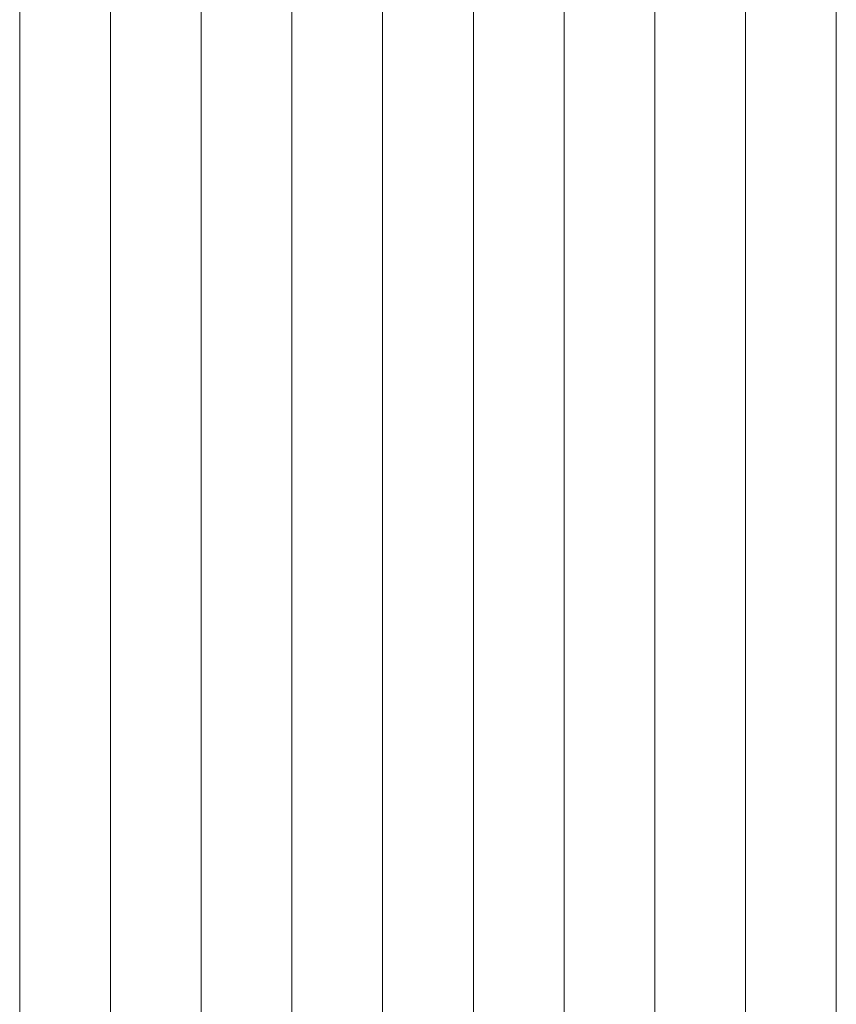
# Model space of a CAD drawing. Header units: millimetres. Extents: x -65 to 293624, y -1905 to 31061.
# Tile 68 of 256: x 41451 to 42351, y 17485 to 18570. Entities that reach past the tile are written whole.
import ezdxf

# ---------------------------------------------------------------- set-up
doc = ezdxf.new("R2010")
doc.units = ezdxf.units.MM
doc.header["$MEASUREMENT"] = 0
doc.layers.add('1263 Katuse alusserv.AR', color=7, linetype='Continuous')

# ---------------------------------------------------------------- blocks, each defined once
blk = doc.blocks.new('*X261', base_point=(-38239, 12361.4))
at = {"layer": '1263 Katuse alusserv.AR', "color": 7, "linetype": 'Continuous', "lineweight": 13}
for p, q in [((41450.6, 18592.3), (41450.6, 18528.4)), ((41450.6, 18592.3), (41450.6, 18528.4)), ((41550.6, 18592.3), (41550.6, 18528.4)), ((41550.6, 18592.3), (41550.6, 18528.4)), ((41650.6, 18592.3), (41650.6, 18528.4)), ((41650.6, 18592.3), (41650.6, 18528.4)), ((41750.6, 18592.3), (41750.6, 18528.4)), ((41750.6, 18592.3), (41750.6, 18528.4)), ((41850.6, 18592.3), (41850.6, 18528.4)), ((41850.6, 18592.3), (41850.6, 18528.4)), ((41950.6, 18592.3), (41950.6, 18528.4)), ((41950.6, 18592.3), (41950.6, 18528.4)), ((42050.6, 18592.3), (42050.6, 18528.4)), ((42050.6, 18592.3), (42050.6, 18528.4)), ((42150.6, 18592.3), (42150.6, 18528.4)), ((42150.6, 18592.3), (42150.6, 18528.4)), ((42250.6, 18592.3), (42250.6, 18528.4)), ((42250.6, 18592.3), (42250.6, 18528.4)), ((42350.6, 18592.3), (42350.6, 18528.4)), ((42350.6, 18592.3), (42350.6, 18528.4)), ((41450.6, 18528.4), (41450.6, 18464.4)), ((41450.6, 18528.4), (41450.6, 18464.4)), ((41550.6, 18528.4), (41550.6, 18464.4)), ((41550.6, 18528.4), (41550.6, 18464.4)), ((41650.6, 18528.4), (41650.6, 18464.4)), ((41650.6, 18528.4), (41650.6, 18464.4)), ((41750.6, 18528.4), (41750.6, 18464.4)), ((41750.6, 18528.4), (41750.6, 18464.4)), ((41850.6, 18528.4), (41850.6, 18464.4)), ((41850.6, 18528.4), (41850.6, 18464.4)), ((41950.6, 18528.4), (41950.6, 18464.4)), ((41950.6, 18528.4), (41950.6, 18464.4)), ((42050.6, 18528.4), (42050.6, 18464.4)), ((42050.6, 18528.4), (42050.6, 18464.4)), ((42150.6, 18528.4), (42150.6, 18464.4)), ((42150.6, 18528.4), (42150.6, 18464.4)), ((42250.6, 18528.4), (42250.6, 18464.4)), ((42250.6, 18528.4), (42250.6, 18464.4)), ((42350.6, 18528.4), (42350.6, 18464.4)), ((42350.6, 18528.4), (42350.6, 18464.4)), ((41450.6, 18464.4), (41450.6, 18400.5)), ((41450.6, 18464.4), (41450.6, 18400.5)), ((41550.6, 18464.4), (41550.6, 18400.5)), ((41550.6, 18464.4), (41550.6, 18400.5)), ((41650.6, 18464.4), (41650.6, 18400.5)), ((41650.6, 18464.4), (41650.6, 18400.5)), ((41750.6, 18464.4), (41750.6, 18400.5)), ((41750.6, 18464.4), (41750.6, 18400.5)), ((41850.6, 18464.4), (41850.6, 18400.5)), ((41850.6, 18464.4), (41850.6, 18400.5)), ((41950.6, 18464.4), (41950.6, 18400.5)), ((41950.6, 18464.4), (41950.6, 18400.5)), ((42050.6, 18464.4), (42050.6, 18400.5)), ((42050.6, 18464.4), (42050.6, 18400.5)), ((42150.6, 18464.4), (42150.6, 18400.5)), ((42150.6, 18464.4), (42150.6, 18400.5)), ((42250.6, 18464.4), (42250.6, 18400.5)), ((42250.6, 18464.4), (42250.6, 18400.5)), ((42350.6, 18464.4), (42350.6, 18400.5)), ((42350.6, 18464.4), (42350.6, 18400.5)), ((41450.6, 18400.5), (41450.6, 18336.6)), ((41450.6, 18400.5), (41450.6, 18336.6)), ((41550.6, 18400.5), (41550.6, 18336.6)), ((41550.6, 18400.5), (41550.6, 18336.6)), ((41650.6, 18400.5), (41650.6, 18336.6)), ((41650.6, 18400.5), (41650.6, 18336.6)), ((41750.6, 18400.5), (41750.6, 18336.6)), ((41750.6, 18400.5), (41750.6, 18336.6)), ((41850.6, 18400.5), (41850.6, 18336.6)), ((41850.6, 18400.5), (41850.6, 18336.6)), ((41950.6, 18400.5), (41950.6, 18336.6)), ((41950.6, 18400.5), (41950.6, 18336.6)), ((42050.6, 18400.5), (42050.6, 18336.6)), ((42050.6, 18400.5), (42050.6, 18336.6)), ((42150.6, 18400.5), (42150.6, 18336.6)), ((42150.6, 18400.5), (42150.6, 18336.6)), ((42250.6, 18400.5), (42250.6, 18336.6)), ((42250.6, 18400.5), (42250.6, 18336.6)), ((42350.6, 18400.5), (42350.6, 18336.6)), ((42350.6, 18400.5), (42350.6, 18336.6)), ((41450.6, 18336.6), (41450.6, 18272.7)), ((41450.6, 18336.6), (41450.6, 18272.7)), ((41550.6, 18336.6), (41550.6, 18272.7)), ((41550.6, 18336.6), (41550.6, 18272.7)), ((41650.6, 18336.6), (41650.6, 18272.7)), ((41650.6, 18336.6), (41650.6, 18272.7)), ((41750.6, 18336.6), (41750.6, 18272.7)), ((41750.6, 18336.6), (41750.6, 18272.7)), ((41850.6, 18336.6), (41850.6, 18272.7)), ((41850.6, 18336.6), (41850.6, 18272.7)), ((41950.6, 18336.6), (41950.6, 18272.7)), ((41950.6, 18336.6), (41950.6, 18272.7)), ((42050.6, 18336.6), (42050.6, 18272.7)), ((42050.6, 18336.6), (42050.6, 18272.7)), ((42150.6, 18336.6), (42150.6, 18272.7)), ((42150.6, 18336.6), (42150.6, 18272.7)), ((42250.6, 18336.6), (42250.6, 18272.7)), ((42250.6, 18336.6), (42250.6, 18272.7)), ((42350.6, 18336.6), (42350.6, 18272.7)), ((42350.6, 18336.6), (42350.6, 18272.7)), ((41450.6, 18272.7), (41450.6, 18208.8)), ((41450.6, 18272.7), (41450.6, 18208.8)), ((41550.6, 18272.7), (41550.6, 18208.8)), ((41550.6, 18272.7), (41550.6, 18208.8)), ((41650.6, 18272.7), (41650.6, 18208.8)), ((41650.6, 18272.7), (41650.6, 18208.8)), ((41750.6, 18272.7), (41750.6, 18208.8)), ((41750.6, 18272.7), (41750.6, 18208.8)), ((41850.6, 18272.7), (41850.6, 18208.8)), ((41850.6, 18272.7), (41850.6, 18208.8)), ((41950.6, 18272.7), (41950.6, 18208.8)), ((41950.6, 18272.7), (41950.6, 18208.8)), ((42050.6, 18272.7), (42050.6, 18208.8)), ((42050.6, 18272.7), (42050.6, 18208.8)), ((42150.6, 18272.7), (42150.6, 18208.8)), ((42150.6, 18272.7), (42150.6, 18208.8)), ((42250.6, 18272.7), (42250.6, 18208.8)), ((42250.6, 18272.7), (42250.6, 18208.8)), ((42350.6, 18272.7), (42350.6, 18208.8)), ((42350.6, 18272.7), (42350.6, 18208.8)), ((41450.6, 18208.8), (41450.6, 18144.9)), ((41450.6, 18208.8), (41450.6, 18144.9)), ((41550.6, 18208.8), (41550.6, 18144.9)), ((41550.6, 18208.8), (41550.6, 18144.9)), ((41650.6, 18208.8), (41650.6, 18144.9)), ((41650.6, 18208.8), (41650.6, 18144.9)), ((41750.6, 18208.8), (41750.6, 18144.9)), ((41750.6, 18208.8), (41750.6, 18144.9)), ((41850.6, 18208.8), (41850.6, 18144.9)), ((41850.6, 18208.8), (41850.6, 18144.9)), ((41950.6, 18208.8), (41950.6, 18144.9)), ((41950.6, 18208.8), (41950.6, 18144.9)), ((42050.6, 18208.8), (42050.6, 18144.9)), ((42050.6, 18208.8), (42050.6, 18144.9)), ((42150.6, 18208.8), (42150.6, 18144.9)), ((42150.6, 18208.8), (42150.6, 18144.9)), ((42250.6, 18208.8), (42250.6, 18144.9)), ((42250.6, 18208.8), (42250.6, 18144.9)), ((42350.6, 18208.8), (42350.6, 18144.9)), ((42350.6, 18208.8), (42350.6, 18144.9)), ((41450.6, 18144.9), (41450.6, 18080.9)), ((41450.6, 18144.9), (41450.6, 18080.9)), ((41550.6, 18144.9), (41550.6, 18080.9)), ((41550.6, 18144.9), (41550.6, 18080.9)), ((41650.6, 18144.9), (41650.6, 18080.9)), ((41650.6, 18144.9), (41650.6, 18080.9)), ((41750.6, 18144.9), (41750.6, 18080.9)), ((41750.6, 18144.9), (41750.6, 18080.9)), ((41850.6, 18144.9), (41850.6, 18080.9)), ((41850.6, 18144.9), (41850.6, 18080.9)), ((41950.6, 18144.9), (41950.6, 18080.9)), ((41950.6, 18144.9), (41950.6, 18080.9)), ((42050.6, 18144.9), (42050.6, 18080.9)), ((42050.6, 18144.9), (42050.6, 18080.9)), ((42150.6, 18144.9), (42150.6, 18080.9)), ((42150.6, 18144.9), (42150.6, 18080.9)), ((42250.6, 18144.9), (42250.6, 18080.9)), ((42250.6, 18144.9), (42250.6, 18080.9)), ((42350.6, 18144.9), (42350.6, 18080.9)), ((42350.6, 18144.9), (42350.6, 18080.9)), ((41450.6, 18080.9), (41450.6, 18017)), ((41450.6, 18080.9), (41450.6, 18017)), ((41550.6, 18080.9), (41550.6, 18017)), ((41550.6, 18080.9), (41550.6, 18017)), ((41650.6, 18080.9), (41650.6, 18017)), ((41650.6, 18080.9), (41650.6, 18017)), ((41750.6, 18080.9), (41750.6, 18017)), ((41750.6, 18080.9), (41750.6, 18017)), ((41850.6, 18080.9), (41850.6, 18017)), ((41850.6, 18080.9), (41850.6, 18017)), ((41950.6, 18080.9), (41950.6, 18017)), ((41950.6, 18080.9), (41950.6, 18017)), ((42050.6, 18080.9), (42050.6, 18017)), ((42050.6, 18080.9), (42050.6, 18017)), ((42150.6, 18080.9), (42150.6, 18017)), ((42150.6, 18080.9), (42150.6, 18017)), ((42250.6, 18080.9), (42250.6, 18017)), ((42250.6, 18080.9), (42250.6, 18017)), ((42350.6, 18080.9), (42350.6, 18017)), ((42350.6, 18080.9), (42350.6, 18017)), ((41450.6, 18017), (41450.6, 17953.1)), ((41450.6, 18017), (41450.6, 17953.1)), ((41550.6, 18017), (41550.6, 17953.1)), ((41550.6, 18017), (41550.6, 17953.1)), ((41650.6, 18017), (41650.6, 17953.1)), ((41650.6, 18017), (41650.6, 17953.1)), ((41750.6, 18017), (41750.6, 17953.1)), ((41750.6, 18017), (41750.6, 17953.1)), ((41850.6, 18017), (41850.6, 17953.1)), ((41850.6, 18017), (41850.6, 17953.1)), ((41950.6, 18017), (41950.6, 17953.1)), ((41950.6, 18017), (41950.6, 17953.1)), ((42050.6, 18017), (42050.6, 17953.1)), ((42050.6, 18017), (42050.6, 17953.1)), ((42150.6, 18017), (42150.6, 17953.1)), ((42150.6, 18017), (42150.6, 17953.1)), ((42250.6, 18017), (42250.6, 17953.1)), ((42250.6, 18017), (42250.6, 17953.1)), ((42350.6, 18017), (42350.6, 17953.1)), ((42350.6, 18017), (42350.6, 17953.1)), ((41450.6, 17953.1), (41450.6, 17889.2)), ((41450.6, 17953.1), (41450.6, 17889.2)), ((41550.6, 17953.1), (41550.6, 17889.2)), ((41550.6, 17953.1), (41550.6, 17889.2)), ((41650.6, 17953.1), (41650.6, 17889.2)), ((41650.6, 17953.1), (41650.6, 17889.2)), ((41750.6, 17953.1), (41750.6, 17889.2)), ((41750.6, 17953.1), (41750.6, 17889.2)), ((41850.6, 17953.1), (41850.6, 17889.2)), ((41850.6, 17953.1), (41850.6, 17889.2)), ((41950.6, 17953.1), (41950.6, 17889.2)), ((41950.6, 17953.1), (41950.6, 17889.2)), ((42050.6, 17953.1), (42050.6, 17889.2)), ((42050.6, 17953.1), (42050.6, 17889.2)), ((42150.6, 17953.1), (42150.6, 17889.2)), ((42150.6, 17953.1), (42150.6, 17889.2)), ((42250.6, 17953.1), (42250.6, 17889.2)), ((42250.6, 17953.1), (42250.6, 17889.2)), ((42350.6, 17953.1), (42350.6, 17889.2)), ((42350.6, 17953.1), (42350.6, 17889.2)), ((41450.6, 17889.2), (41450.6, 17825.3)), ((41450.6, 17889.2), (41450.6, 17825.3)), ((41550.6, 17889.2), (41550.6, 17825.3)), ((41550.6, 17889.2), (41550.6, 17825.3)), ((41650.6, 17889.2), (41650.6, 17825.3)), ((41650.6, 17889.2), (41650.6, 17825.3)), ((41750.6, 17889.2), (41750.6, 17825.3)), ((41750.6, 17889.2), (41750.6, 17825.3)), ((41850.6, 17889.2), (41850.6, 17825.3)), ((41850.6, 17889.2), (41850.6, 17825.3)), ((41950.6, 17889.2), (41950.6, 17825.3)), ((41950.6, 17889.2), (41950.6, 17825.3)), ((42050.6, 17889.2), (42050.6, 17825.3)), ((42050.6, 17889.2), (42050.6, 17825.3)), ((42150.6, 17889.2), (42150.6, 17825.3)), ((42150.6, 17889.2), (42150.6, 17825.3)), ((42250.6, 17889.2), (42250.6, 17825.3)), ((42250.6, 17889.2), (42250.6, 17825.3)), ((42350.6, 17889.2), (42350.6, 17825.3)), ((42350.6, 17889.2), (42350.6, 17825.3)), ((41450.6, 17825.3), (41450.6, 17761.4)), ((41450.6, 17825.3), (41450.6, 17761.4)), ((41550.6, 17825.3), (41550.6, 17761.4)), ((41550.6, 17825.3), (41550.6, 17761.4)), ((41650.6, 17825.3), (41650.6, 17761.4)), ((41650.6, 17825.3), (41650.6, 17761.4)), ((41750.6, 17825.3), (41750.6, 17761.4)), ((41750.6, 17825.3), (41750.6, 17761.4)), ((41850.6, 17825.3), (41850.6, 17761.4)), ((41850.6, 17825.3), (41850.6, 17761.4)), ((41950.6, 17825.3), (41950.6, 17761.4)), ((41950.6, 17825.3), (41950.6, 17761.4)), ((42050.6, 17825.3), (42050.6, 17761.4)), ((42050.6, 17825.3), (42050.6, 17761.4)), ((42150.6, 17825.3), (42150.6, 17761.4)), ((42150.6, 17825.3), (42150.6, 17761.4)), ((42250.6, 17825.3), (42250.6, 17761.4)), ((42250.6, 17825.3), (42250.6, 17761.4)), ((42350.6, 17825.3), (42350.6, 17761.4)), ((42350.6, 17825.3), (42350.6, 17761.4)), ((41450.6, 17761.4), (41450.6, 17697.4)), ((41450.6, 17761.4), (41450.6, 17697.4)), ((41550.6, 17761.4), (41550.6, 17697.4)), ((41550.6, 17761.4), (41550.6, 17697.4)), ((41650.6, 17761.4), (41650.6, 17697.4)), ((41650.6, 17761.4), (41650.6, 17697.4)), ((41750.6, 17761.4), (41750.6, 17697.4)), ((41750.6, 17761.4), (41750.6, 17697.4)), ((41850.6, 17761.4), (41850.6, 17697.4)), ((41850.6, 17761.4), (41850.6, 17697.4)), ((41950.6, 17761.4), (41950.6, 17697.4)), ((41950.6, 17761.4), (41950.6, 17697.4)), ((42050.6, 17761.4), (42050.6, 17697.4)), ((42050.6, 17761.4), (42050.6, 17697.4)), ((42150.6, 17761.4), (42150.6, 17697.4)), ((42150.6, 17761.4), (42150.6, 17697.4)), ((42250.6, 17761.4), (42250.6, 17697.4)), ((42250.6, 17761.4), (42250.6, 17697.4)), ((42350.6, 17761.4), (42350.6, 17697.4)), ((42350.6, 17761.4), (42350.6, 17697.4)), ((41450.6, 17697.4), (41450.6, 17633.5)), ((41450.6, 17697.4), (41450.6, 17633.5)), ((41550.6, 17697.4), (41550.6, 17633.5)), ((41550.6, 17697.4), (41550.6, 17633.5)), ((41650.6, 17697.4), (41650.6, 17633.5)), ((41650.6, 17697.4), (41650.6, 17633.5)), ((41750.6, 17697.4), (41750.6, 17633.5)), ((41750.6, 17697.4), (41750.6, 17633.5)), ((41850.6, 17697.4), (41850.6, 17633.5)), ((41850.6, 17697.4), (41850.6, 17633.5)), ((41950.6, 17697.4), (41950.6, 17633.5)), ((41950.6, 17697.4), (41950.6, 17633.5)), ((42050.6, 17697.4), (42050.6, 17633.5)), ((42050.6, 17697.4), (42050.6, 17633.5)), ((42150.6, 17697.4), (42150.6, 17633.5)), ((42150.6, 17697.4), (42150.6, 17633.5)), ((42250.6, 17697.4), (42250.6, 17633.5)), ((42250.6, 17697.4), (42250.6, 17633.5)), ((42350.6, 17697.4), (42350.6, 17633.5)), ((42350.6, 17697.4), (42350.6, 17633.5)), ((41450.6, 17633.5), (41450.6, 17569.6)), ((41450.6, 17633.5), (41450.6, 17569.6)), ((41550.6, 17633.5), (41550.6, 17569.6)), ((41550.6, 17633.5), (41550.6, 17569.6)), ((41650.6, 17633.5), (41650.6, 17569.6)), ((41650.6, 17633.5), (41650.6, 17569.6)), ((41750.6, 17633.5), (41750.6, 17569.6)), ((41750.6, 17633.5), (41750.6, 17569.6)), ((41850.6, 17633.5), (41850.6, 17569.6)), ((41850.6, 17633.5), (41850.6, 17569.6)), ((41950.6, 17633.5), (41950.6, 17569.6)), ((41950.6, 17633.5), (41950.6, 17569.6)), ((42050.6, 17633.5), (42050.6, 17569.6)), ((42050.6, 17633.5), (42050.6, 17569.6)), ((42150.6, 17633.5), (42150.6, 17569.6)), ((42150.6, 17633.5), (42150.6, 17569.6)), ((42250.6, 17633.5), (42250.6, 17569.6)), ((42250.6, 17633.5), (42250.6, 17569.6)), ((42350.6, 17633.5), (42350.6, 17569.6)), ((42350.6, 17633.5), (42350.6, 17569.6)), ((41450.6, 17569.6), (41450.6, 17505.7)), ((41450.6, 17569.6), (41450.6, 17505.7)), ((41550.6, 17569.6), (41550.6, 17505.7)), ((41550.6, 17569.6), (41550.6, 17505.7)), ((41650.6, 17569.6), (41650.6, 17505.7)), ((41650.6, 17569.6), (41650.6, 17505.7)), ((41750.6, 17569.6), (41750.6, 17505.7)), ((41750.6, 17569.6), (41750.6, 17505.7)), ((41850.6, 17569.6), (41850.6, 17505.7)), ((41850.6, 17569.6), (41850.6, 17505.7)), ((41950.6, 17569.6), (41950.6, 17505.7)), ((41950.6, 17569.6), (41950.6, 17505.7)), ((42050.6, 17569.6), (42050.6, 17505.7)), ((42050.6, 17569.6), (42050.6, 17505.7)), ((42150.6, 17569.6), (42150.6, 17505.7)), ((42150.6, 17569.6), (42150.6, 17505.7)), ((42250.6, 17569.6), (42250.6, 17505.7)), ((42250.6, 17569.6), (42250.6, 17505.7)), ((42350.6, 17569.6), (42350.6, 17505.7)), ((42350.6, 17569.6), (42350.6, 17505.7)), ((41450.6, 17505.7), (41450.6, 17441.8)), ((41450.6, 17505.7), (41450.6, 17441.8)), ((41550.6, 17505.7), (41550.6, 17441.8)), ((41550.6, 17505.7), (41550.6, 17441.8)), ((41650.6, 17505.7), (41650.6, 17441.8)), ((41650.6, 17505.7), (41650.6, 17441.8)), ((41750.6, 17505.7), (41750.6, 17441.8)), ((41750.6, 17505.7), (41750.6, 17441.8)), ((41850.6, 17505.7), (41850.6, 17441.8)), ((41850.6, 17505.7), (41850.6, 17441.8)), ((41950.6, 17505.7), (41950.6, 17441.8)), ((41950.6, 17505.7), (41950.6, 17441.8)), ((42050.6, 17505.7), (42050.6, 17441.8)), ((42050.6, 17505.7), (42050.6, 17441.8)), ((42150.6, 17505.7), (42150.6, 17441.8)), ((42150.6, 17505.7), (42150.6, 17441.8)), ((42250.6, 17505.7), (42250.6, 17441.8)), ((42250.6, 17505.7), (42250.6, 17441.8)), ((42350.6, 17505.7), (42350.6, 17441.8)), ((42350.6, 17505.7), (42350.6, 17441.8))]:
    blk.add_line(p, q, dxfattribs=at)
blk = doc.blocks.new('*X262', base_point=(-38239, 12361.4))
at = {"layer": '1263 Katuse alusserv.AR', "color": 7, "linetype": 'Continuous', "lineweight": 13}
for p, q in [((41450.6, 18592.3), (41450.6, 18528.4)), ((41450.6, 18592.3), (41450.6, 18528.4)), ((41550.6, 18592.3), (41550.6, 18528.4)), ((41550.6, 18592.3), (41550.6, 18528.4)), ((41650.6, 18592.3), (41650.6, 18528.4)), ((41650.6, 18592.3), (41650.6, 18528.4)), ((41750.6, 18592.3), (41750.6, 18528.4)), ((41750.6, 18592.3), (41750.6, 18528.4)), ((41850.6, 18592.3), (41850.6, 18528.4)), ((41850.6, 18592.3), (41850.6, 18528.4)), ((41950.6, 18592.3), (41950.6, 18528.4)), ((41950.6, 18592.3), (41950.6, 18528.4)), ((42050.6, 18592.3), (42050.6, 18528.4)), ((42050.6, 18592.3), (42050.6, 18528.4)), ((42150.6, 18592.3), (42150.6, 18528.4)), ((42150.6, 18592.3), (42150.6, 18528.4)), ((42250.6, 18592.3), (42250.6, 18528.4)), ((42250.6, 18592.3), (42250.6, 18528.4)), ((42350.6, 18592.3), (42350.6, 18528.4)), ((42350.6, 18592.3), (42350.6, 18528.4)), ((41450.6, 18528.4), (41450.6, 18464.4)), ((41450.6, 18528.4), (41450.6, 18464.4)), ((41550.6, 18528.4), (41550.6, 18464.4)), ((41550.6, 18528.4), (41550.6, 18464.4)), ((41650.6, 18528.4), (41650.6, 18464.4)), ((41650.6, 18528.4), (41650.6, 18464.4)), ((41750.6, 18528.4), (41750.6, 18464.4)), ((41750.6, 18528.4), (41750.6, 18464.4)), ((41850.6, 18528.4), (41850.6, 18464.4)), ((41850.6, 18528.4), (41850.6, 18464.4)), ((41950.6, 18528.4), (41950.6, 18464.4)), ((41950.6, 18528.4), (41950.6, 18464.4)), ((42050.6, 18528.4), (42050.6, 18464.4)), ((42050.6, 18528.4), (42050.6, 18464.4)), ((42150.6, 18528.4), (42150.6, 18464.4)), ((42150.6, 18528.4), (42150.6, 18464.4)), ((42250.6, 18528.4), (42250.6, 18464.4)), ((42250.6, 18528.4), (42250.6, 18464.4)), ((42350.6, 18528.4), (42350.6, 18464.4)), ((42350.6, 18528.4), (42350.6, 18464.4)), ((41450.6, 18464.4), (41450.6, 18400.5)), ((41450.6, 18464.4), (41450.6, 18400.5)), ((41550.6, 18464.4), (41550.6, 18400.5)), ((41550.6, 18464.4), (41550.6, 18400.5)), ((41650.6, 18464.4), (41650.6, 18400.5)), ((41650.6, 18464.4), (41650.6, 18400.5)), ((41750.6, 18464.4), (41750.6, 18400.5)), ((41750.6, 18464.4), (41750.6, 18400.5)), ((41850.6, 18464.4), (41850.6, 18400.5)), ((41850.6, 18464.4), (41850.6, 18400.5)), ((41950.6, 18464.4), (41950.6, 18400.5)), ((41950.6, 18464.4), (41950.6, 18400.5)), ((42050.6, 18464.4), (42050.6, 18400.5)), ((42050.6, 18464.4), (42050.6, 18400.5)), ((42150.6, 18464.4), (42150.6, 18400.5)), ((42150.6, 18464.4), (42150.6, 18400.5)), ((42250.6, 18464.4), (42250.6, 18400.5)), ((42250.6, 18464.4), (42250.6, 18400.5)), ((42350.6, 18464.4), (42350.6, 18400.5)), ((42350.6, 18464.4), (42350.6, 18400.5)), ((41450.6, 18400.5), (41450.6, 18336.6)), ((41450.6, 18400.5), (41450.6, 18336.6)), ((41550.6, 18400.5), (41550.6, 18336.6)), ((41550.6, 18400.5), (41550.6, 18336.6)), ((41650.6, 18400.5), (41650.6, 18336.6)), ((41650.6, 18400.5), (41650.6, 18336.6)), ((41750.6, 18400.5), (41750.6, 18336.6)), ((41750.6, 18400.5), (41750.6, 18336.6)), ((41850.6, 18400.5), (41850.6, 18336.6)), ((41850.6, 18400.5), (41850.6, 18336.6)), ((41950.6, 18400.5), (41950.6, 18336.6)), ((41950.6, 18400.5), (41950.6, 18336.6)), ((42050.6, 18400.5), (42050.6, 18336.6)), ((42050.6, 18400.5), (42050.6, 18336.6)), ((42150.6, 18400.5), (42150.6, 18336.6)), ((42150.6, 18400.5), (42150.6, 18336.6)), ((42250.6, 18400.5), (42250.6, 18336.6)), ((42250.6, 18400.5), (42250.6, 18336.6)), ((42350.6, 18400.5), (42350.6, 18336.6)), ((42350.6, 18400.5), (42350.6, 18336.6)), ((41450.6, 18336.6), (41450.6, 18272.7)), ((41450.6, 18336.6), (41450.6, 18272.7)), ((41550.6, 18336.6), (41550.6, 18272.7)), ((41550.6, 18336.6), (41550.6, 18272.7)), ((41650.6, 18336.6), (41650.6, 18272.7)), ((41650.6, 18336.6), (41650.6, 18272.7)), ((41750.6, 18336.6), (41750.6, 18272.7)), ((41750.6, 18336.6), (41750.6, 18272.7)), ((41850.6, 18336.6), (41850.6, 18272.7)), ((41850.6, 18336.6), (41850.6, 18272.7)), ((41950.6, 18336.6), (41950.6, 18272.7)), ((41950.6, 18336.6), (41950.6, 18272.7)), ((42050.6, 18336.6), (42050.6, 18272.7)), ((42050.6, 18336.6), (42050.6, 18272.7)), ((42150.6, 18336.6), (42150.6, 18272.7)), ((42150.6, 18336.6), (42150.6, 18272.7)), ((42250.6, 18336.6), (42250.6, 18272.7)), ((42250.6, 18336.6), (42250.6, 18272.7)), ((42350.6, 18336.6), (42350.6, 18272.7)), ((42350.6, 18336.6), (42350.6, 18272.7)), ((41450.6, 18272.7), (41450.6, 18208.8)), ((41450.6, 18272.7), (41450.6, 18208.8)), ((41550.6, 18272.7), (41550.6, 18208.8)), ((41550.6, 18272.7), (41550.6, 18208.8)), ((41650.6, 18272.7), (41650.6, 18208.8)), ((41650.6, 18272.7), (41650.6, 18208.8)), ((41750.6, 18272.7), (41750.6, 18208.8)), ((41750.6, 18272.7), (41750.6, 18208.8)), ((41850.6, 18272.7), (41850.6, 18208.8)), ((41850.6, 18272.7), (41850.6, 18208.8)), ((41950.6, 18272.7), (41950.6, 18208.8)), ((41950.6, 18272.7), (41950.6, 18208.8)), ((42050.6, 18272.7), (42050.6, 18208.8)), ((42050.6, 18272.7), (42050.6, 18208.8)), ((42150.6, 18272.7), (42150.6, 18208.8)), ((42150.6, 18272.7), (42150.6, 18208.8)), ((42250.6, 18272.7), (42250.6, 18208.8)), ((42250.6, 18272.7), (42250.6, 18208.8)), ((42350.6, 18272.7), (42350.6, 18208.8)), ((42350.6, 18272.7), (42350.6, 18208.8)), ((41450.6, 18208.8), (41450.6, 18144.9)), ((41450.6, 18208.8), (41450.6, 18144.9)), ((41550.6, 18208.8), (41550.6, 18144.9)), ((41550.6, 18208.8), (41550.6, 18144.9)), ((41650.6, 18208.8), (41650.6, 18144.9)), ((41650.6, 18208.8), (41650.6, 18144.9)), ((41750.6, 18208.8), (41750.6, 18144.9)), ((41750.6, 18208.8), (41750.6, 18144.9)), ((41850.6, 18208.8), (41850.6, 18144.9)), ((41850.6, 18208.8), (41850.6, 18144.9)), ((41950.6, 18208.8), (41950.6, 18144.9)), ((41950.6, 18208.8), (41950.6, 18144.9)), ((42050.6, 18208.8), (42050.6, 18144.9)), ((42050.6, 18208.8), (42050.6, 18144.9)), ((42150.6, 18208.8), (42150.6, 18144.9)), ((42150.6, 18208.8), (42150.6, 18144.9)), ((42250.6, 18208.8), (42250.6, 18144.9)), ((42250.6, 18208.8), (42250.6, 18144.9)), ((42350.6, 18208.8), (42350.6, 18144.9)), ((42350.6, 18208.8), (42350.6, 18144.9)), ((41450.6, 18144.9), (41450.6, 18080.9)), ((41450.6, 18144.9), (41450.6, 18080.9)), ((41550.6, 18144.9), (41550.6, 18080.9)), ((41550.6, 18144.9), (41550.6, 18080.9)), ((41650.6, 18144.9), (41650.6, 18080.9)), ((41650.6, 18144.9), (41650.6, 18080.9)), ((41750.6, 18144.9), (41750.6, 18080.9)), ((41750.6, 18144.9), (41750.6, 18080.9)), ((41850.6, 18144.9), (41850.6, 18080.9)), ((41850.6, 18144.9), (41850.6, 18080.9)), ((41950.6, 18144.9), (41950.6, 18080.9)), ((41950.6, 18144.9), (41950.6, 18080.9)), ((42050.6, 18144.9), (42050.6, 18080.9)), ((42050.6, 18144.9), (42050.6, 18080.9)), ((42150.6, 18144.9), (42150.6, 18080.9)), ((42150.6, 18144.9), (42150.6, 18080.9)), ((42250.6, 18144.9), (42250.6, 18080.9)), ((42250.6, 18144.9), (42250.6, 18080.9)), ((42350.6, 18144.9), (42350.6, 18080.9)), ((42350.6, 18144.9), (42350.6, 18080.9)), ((41450.6, 18080.9), (41450.6, 18017)), ((41450.6, 18080.9), (41450.6, 18017)), ((41550.6, 18080.9), (41550.6, 18017)), ((41550.6, 18080.9), (41550.6, 18017)), ((41650.6, 18080.9), (41650.6, 18017)), ((41650.6, 18080.9), (41650.6, 18017)), ((41750.6, 18080.9), (41750.6, 18017)), ((41750.6, 18080.9), (41750.6, 18017)), ((41850.6, 18080.9), (41850.6, 18017)), ((41850.6, 18080.9), (41850.6, 18017)), ((41950.6, 18080.9), (41950.6, 18017)), ((41950.6, 18080.9), (41950.6, 18017)), ((42050.6, 18080.9), (42050.6, 18017)), ((42050.6, 18080.9), (42050.6, 18017)), ((42150.6, 18080.9), (42150.6, 18017)), ((42150.6, 18080.9), (42150.6, 18017)), ((42250.6, 18080.9), (42250.6, 18017)), ((42250.6, 18080.9), (42250.6, 18017)), ((42350.6, 18080.9), (42350.6, 18017)), ((42350.6, 18080.9), (42350.6, 18017)), ((41450.6, 18017), (41450.6, 17953.1)), ((41450.6, 18017), (41450.6, 17953.1)), ((41550.6, 18017), (41550.6, 17953.1)), ((41550.6, 18017), (41550.6, 17953.1)), ((41650.6, 18017), (41650.6, 17953.1)), ((41650.6, 18017), (41650.6, 17953.1)), ((41750.6, 18017), (41750.6, 17953.1)), ((41750.6, 18017), (41750.6, 17953.1)), ((41850.6, 18017), (41850.6, 17953.1)), ((41850.6, 18017), (41850.6, 17953.1)), ((41950.6, 18017), (41950.6, 17953.1)), ((41950.6, 18017), (41950.6, 17953.1)), ((42050.6, 18017), (42050.6, 17953.1)), ((42050.6, 18017), (42050.6, 17953.1)), ((42150.6, 18017), (42150.6, 17953.1)), ((42150.6, 18017), (42150.6, 17953.1)), ((42250.6, 18017), (42250.6, 17953.1)), ((42250.6, 18017), (42250.6, 17953.1)), ((42350.6, 18017), (42350.6, 17953.1)), ((42350.6, 18017), (42350.6, 17953.1)), ((41450.6, 17953.1), (41450.6, 17889.2)), ((41450.6, 17953.1), (41450.6, 17889.2)), ((41550.6, 17953.1), (41550.6, 17889.2)), ((41550.6, 17953.1), (41550.6, 17889.2)), ((41650.6, 17953.1), (41650.6, 17889.2)), ((41650.6, 17953.1), (41650.6, 17889.2)), ((41750.6, 17953.1), (41750.6, 17889.2)), ((41750.6, 17953.1), (41750.6, 17889.2)), ((41850.6, 17953.1), (41850.6, 17889.2)), ((41850.6, 17953.1), (41850.6, 17889.2)), ((41950.6, 17953.1), (41950.6, 17889.2)), ((41950.6, 17953.1), (41950.6, 17889.2)), ((42050.6, 17953.1), (42050.6, 17889.2)), ((42050.6, 17953.1), (42050.6, 17889.2)), ((42150.6, 17953.1), (42150.6, 17889.2)), ((42150.6, 17953.1), (42150.6, 17889.2)), ((42250.6, 17953.1), (42250.6, 17889.2)), ((42250.6, 17953.1), (42250.6, 17889.2)), ((42350.6, 17953.1), (42350.6, 17889.2)), ((42350.6, 17953.1), (42350.6, 17889.2)), ((41450.6, 17889.2), (41450.6, 17825.3)), ((41450.6, 17889.2), (41450.6, 17825.3)), ((41550.6, 17889.2), (41550.6, 17825.3)), ((41550.6, 17889.2), (41550.6, 17825.3)), ((41650.6, 17889.2), (41650.6, 17825.3)), ((41650.6, 17889.2), (41650.6, 17825.3)), ((41750.6, 17889.2), (41750.6, 17825.3)), ((41750.6, 17889.2), (41750.6, 17825.3)), ((41850.6, 17889.2), (41850.6, 17825.3)), ((41850.6, 17889.2), (41850.6, 17825.3)), ((41950.6, 17889.2), (41950.6, 17825.3)), ((41950.6, 17889.2), (41950.6, 17825.3)), ((42050.6, 17889.2), (42050.6, 17825.3)), ((42050.6, 17889.2), (42050.6, 17825.3)), ((42150.6, 17889.2), (42150.6, 17825.3)), ((42150.6, 17889.2), (42150.6, 17825.3)), ((42250.6, 17889.2), (42250.6, 17825.3)), ((42250.6, 17889.2), (42250.6, 17825.3)), ((42350.6, 17889.2), (42350.6, 17825.3)), ((42350.6, 17889.2), (42350.6, 17825.3)), ((41450.6, 17825.3), (41450.6, 17761.4)), ((41450.6, 17825.3), (41450.6, 17761.4)), ((41550.6, 17825.3), (41550.6, 17761.4)), ((41550.6, 17825.3), (41550.6, 17761.4)), ((41650.6, 17825.3), (41650.6, 17761.4)), ((41650.6, 17825.3), (41650.6, 17761.4)), ((41750.6, 17825.3), (41750.6, 17761.4)), ((41750.6, 17825.3), (41750.6, 17761.4)), ((41850.6, 17825.3), (41850.6, 17761.4)), ((41850.6, 17825.3), (41850.6, 17761.4)), ((41950.6, 17825.3), (41950.6, 17761.4)), ((41950.6, 17825.3), (41950.6, 17761.4)), ((42050.6, 17825.3), (42050.6, 17761.4)), ((42050.6, 17825.3), (42050.6, 17761.4)), ((42150.6, 17825.3), (42150.6, 17761.4)), ((42150.6, 17825.3), (42150.6, 17761.4)), ((42250.6, 17825.3), (42250.6, 17761.4)), ((42250.6, 17825.3), (42250.6, 17761.4)), ((42350.6, 17825.3), (42350.6, 17761.4)), ((42350.6, 17825.3), (42350.6, 17761.4)), ((41450.6, 17761.4), (41450.6, 17697.4)), ((41450.6, 17761.4), (41450.6, 17697.4)), ((41550.6, 17761.4), (41550.6, 17697.4)), ((41550.6, 17761.4), (41550.6, 17697.4)), ((41650.6, 17761.4), (41650.6, 17697.4)), ((41650.6, 17761.4), (41650.6, 17697.4)), ((41750.6, 17761.4), (41750.6, 17697.4)), ((41750.6, 17761.4), (41750.6, 17697.4)), ((41850.6, 17761.4), (41850.6, 17697.4)), ((41850.6, 17761.4), (41850.6, 17697.4)), ((41950.6, 17761.4), (41950.6, 17697.4)), ((41950.6, 17761.4), (41950.6, 17697.4)), ((42050.6, 17761.4), (42050.6, 17697.4)), ((42050.6, 17761.4), (42050.6, 17697.4)), ((42150.6, 17761.4), (42150.6, 17697.4)), ((42150.6, 17761.4), (42150.6, 17697.4)), ((42250.6, 17761.4), (42250.6, 17697.4)), ((42250.6, 17761.4), (42250.6, 17697.4)), ((42350.6, 17761.4), (42350.6, 17697.4)), ((42350.6, 17761.4), (42350.6, 17697.4)), ((41450.6, 17697.4), (41450.6, 17633.5)), ((41450.6, 17697.4), (41450.6, 17633.5)), ((41550.6, 17697.4), (41550.6, 17633.5)), ((41550.6, 17697.4), (41550.6, 17633.5)), ((41650.6, 17697.4), (41650.6, 17633.5)), ((41650.6, 17697.4), (41650.6, 17633.5)), ((41750.6, 17697.4), (41750.6, 17633.5)), ((41750.6, 17697.4), (41750.6, 17633.5)), ((41850.6, 17697.4), (41850.6, 17633.5)), ((41850.6, 17697.4), (41850.6, 17633.5)), ((41950.6, 17697.4), (41950.6, 17633.5)), ((41950.6, 17697.4), (41950.6, 17633.5)), ((42050.6, 17697.4), (42050.6, 17633.5)), ((42050.6, 17697.4), (42050.6, 17633.5)), ((42150.6, 17697.4), (42150.6, 17633.5)), ((42150.6, 17697.4), (42150.6, 17633.5)), ((42250.6, 17697.4), (42250.6, 17633.5)), ((42250.6, 17697.4), (42250.6, 17633.5)), ((42350.6, 17697.4), (42350.6, 17633.5)), ((42350.6, 17697.4), (42350.6, 17633.5)), ((41450.6, 17633.5), (41450.6, 17569.6)), ((41450.6, 17633.5), (41450.6, 17569.6)), ((41550.6, 17633.5), (41550.6, 17569.6)), ((41550.6, 17633.5), (41550.6, 17569.6)), ((41650.6, 17633.5), (41650.6, 17569.6)), ((41650.6, 17633.5), (41650.6, 17569.6)), ((41750.6, 17633.5), (41750.6, 17569.6)), ((41750.6, 17633.5), (41750.6, 17569.6)), ((41850.6, 17633.5), (41850.6, 17569.6)), ((41850.6, 17633.5), (41850.6, 17569.6)), ((41950.6, 17633.5), (41950.6, 17569.6)), ((41950.6, 17633.5), (41950.6, 17569.6)), ((42050.6, 17633.5), (42050.6, 17569.6)), ((42050.6, 17633.5), (42050.6, 17569.6)), ((42150.6, 17633.5), (42150.6, 17569.6)), ((42150.6, 17633.5), (42150.6, 17569.6)), ((42250.6, 17633.5), (42250.6, 17569.6)), ((42250.6, 17633.5), (42250.6, 17569.6)), ((42350.6, 17633.5), (42350.6, 17569.6)), ((42350.6, 17633.5), (42350.6, 17569.6)), ((41450.6, 17569.6), (41450.6, 17505.7)), ((41450.6, 17569.6), (41450.6, 17505.7)), ((41550.6, 17569.6), (41550.6, 17505.7)), ((41550.6, 17569.6), (41550.6, 17505.7)), ((41650.6, 17569.6), (41650.6, 17505.7)), ((41650.6, 17569.6), (41650.6, 17505.7)), ((41750.6, 17569.6), (41750.6, 17505.7)), ((41750.6, 17569.6), (41750.6, 17505.7)), ((41850.6, 17569.6), (41850.6, 17505.7)), ((41850.6, 17569.6), (41850.6, 17505.7)), ((41950.6, 17569.6), (41950.6, 17505.7)), ((41950.6, 17569.6), (41950.6, 17505.7)), ((42050.6, 17569.6), (42050.6, 17505.7)), ((42050.6, 17569.6), (42050.6, 17505.7)), ((42150.6, 17569.6), (42150.6, 17505.7)), ((42150.6, 17569.6), (42150.6, 17505.7)), ((42250.6, 17569.6), (42250.6, 17505.7)), ((42250.6, 17569.6), (42250.6, 17505.7)), ((42350.6, 17569.6), (42350.6, 17505.7)), ((42350.6, 17569.6), (42350.6, 17505.7)), ((41450.6, 17505.7), (41450.6, 17441.8)), ((41450.6, 17505.7), (41450.6, 17441.8)), ((41550.6, 17505.7), (41550.6, 17441.8)), ((41550.6, 17505.7), (41550.6, 17441.8)), ((41650.6, 17505.7), (41650.6, 17441.8)), ((41650.6, 17505.7), (41650.6, 17441.8)), ((41750.6, 17505.7), (41750.6, 17441.8)), ((41750.6, 17505.7), (41750.6, 17441.8)), ((41850.6, 17505.7), (41850.6, 17441.8)), ((41850.6, 17505.7), (41850.6, 17441.8)), ((41950.6, 17505.7), (41950.6, 17441.8)), ((41950.6, 17505.7), (41950.6, 17441.8)), ((42050.6, 17505.7), (42050.6, 17441.8)), ((42050.6, 17505.7), (42050.6, 17441.8)), ((42150.6, 17505.7), (42150.6, 17441.8)), ((42150.6, 17505.7), (42150.6, 17441.8)), ((42250.6, 17505.7), (42250.6, 17441.8)), ((42250.6, 17505.7), (42250.6, 17441.8)), ((42350.6, 17505.7), (42350.6, 17441.8)), ((42350.6, 17505.7), (42350.6, 17441.8))]:
    blk.add_line(p, q, dxfattribs=at)
blk = doc.blocks.new('Section Element_243_2', base_point=(-38239, 12361.4))
at = {"layer": '1263 Katuse alusserv.AR', "lineweight": 0}
for name in ['*X261', '*X262']:
    blk.add_blockref(name, (-38239, 12361.4), dxfattribs=at)

msp = doc.modelspace()

# ---------------------------------------------------------------- block references
at = {"layer": '1263 Katuse alusserv.AR', "lineweight": 0}
msp.add_blockref('Section Element_243_2', (-38239, 12361.4), dxfattribs=at)

doc.saveas('drawing.dxf')
